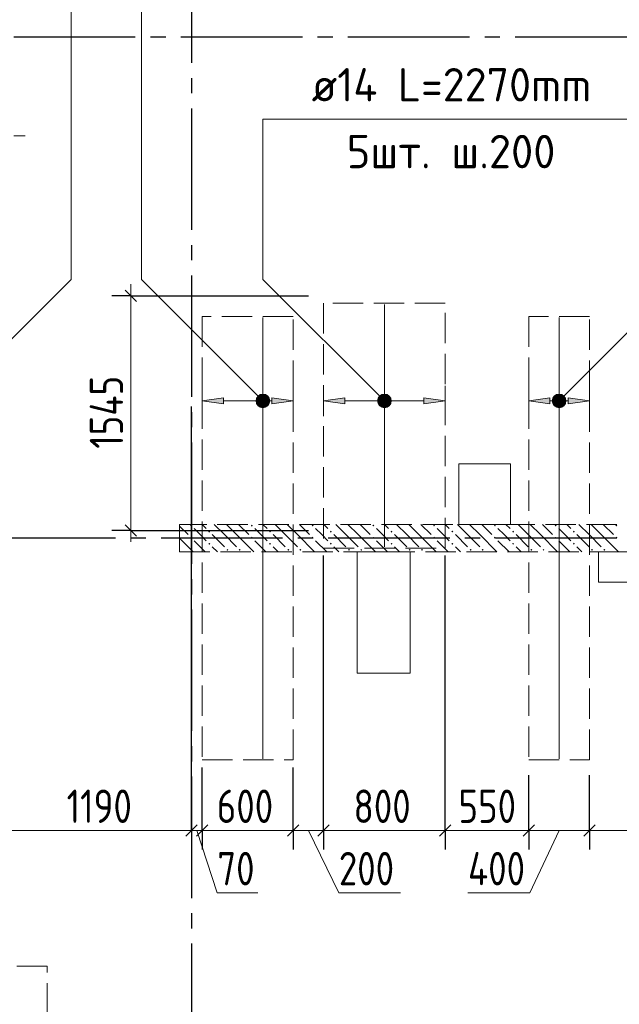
# Model space of a CAD drawing. Header units: millimetres. Extents: x 0 to 36258, y 0 to 42000.
# Tile 16 of 19: x 15193 to 19140, y 28400 to 34885. Entities that reach past the tile are written whole.
import ezdxf

# ---------------------------------------------------------------- set-up
doc = ezdxf.new("R2010")
doc.units = ezdxf.units.MM
doc.linetypes.add('______2', pattern=[270, 200, -70])
doc.linetypes.add('______5', pattern=[1100, 800, -100, 100, -100])
for name, color, linetype, lineweight in [('Standard', 7, 'Continuous', 25), ('ДОП Верх по Х', 7, 'Continuous', 25), ('Оси', 40, '______5', 18), ('Позиционная метка номер позиции', 7, 'Continuous', 13), ('Примечания', 7, 'Continuous', 25)]:
    doc.layers.add(name, color=color, linetype=linetype, lineweight=lineweight)
doc.layers.add('ЖБ Перекрытие верхний уровень', color=7, linetype='Continuous', lineweight=25, true_color=0xe0e0ff)
doc.layers.add('ЖБ Стена верхний уровень', color=7, linetype='Continuous', lineweight=25, true_color=0x006e00)
doc.styles.add('GOST 2.304-81', font='txt')
doc.styles.add('ISOCPEUR', font='txt')

msp = doc.modelspace()

# ---------------------------------------------------------------- hatches: boundary and pattern name
at = {"layer": 'ДОП Верх по Х', "linetype": 'Continuous', "lineweight": 13, "transparency": 33554687}
for points in [[(16533.7, 32354.1), (16393.7, 32374.1), (16533.7, 32394.1)], [(17333.7, 32354.1), (17193.7, 32374.1), (17333.7, 32394.1)], [(18683.7, 32354.1), (18543.7, 32374.1), (18683.7, 32394.1)]]:
    msp.add_hatch(color=7, dxfattribs=at).paths.add_polyline_path(points, flags=16)
for points in [[(16761.4, 32355.3), (16761.4, 32392.8), (16756.2, 32374.1)], [(16761.4, 32392.8), (16774.9, 32341.8), (16774.9, 32406.3)], [(16761.4, 32392.8), (16761.4, 32355.3), (16774.9, 32341.8)], [(16774.9, 32406.3), (16793.7, 32336.6), (16793.7, 32411.6)], [(16774.9, 32406.3), (16774.9, 32341.8), (16793.7, 32336.6)], [(16793.7, 32411.6), (16793.7, 32336.6), (16812.4, 32341.8)], [(16793.7, 32411.6), (16812.4, 32341.8), (16812.4, 32406.3)], [(16812.4, 32406.3), (16812.4, 32341.8), (16825.9, 32355.3)], [(16812.4, 32406.3), (16825.9, 32355.3), (16825.9, 32392.8)], [(16825.9, 32392.8), (16825.9, 32355.3), (16831.2, 32374.1)], [(16853.7, 32354.1), (16993.7, 32374.1), (16853.7, 32394.1)], [(17561.4, 32355.3), (17561.4, 32392.8), (17556.2, 32374.1)], [(17561.4, 32392.8), (17574.9, 32341.8), (17574.9, 32406.3)], [(17561.4, 32392.8), (17561.4, 32355.3), (17574.9, 32341.8)], [(17574.9, 32406.3), (17593.7, 32336.6), (17593.7, 32411.6)], [(17574.9, 32406.3), (17574.9, 32341.8), (17593.7, 32336.6)], [(17593.7, 32411.6), (17593.7, 32336.6), (17612.4, 32341.8)], [(17593.7, 32411.6), (17612.4, 32341.8), (17612.4, 32406.3)], [(17612.4, 32406.3), (17612.4, 32341.8), (17625.9, 32355.3)], [(17612.4, 32406.3), (17625.9, 32355.3), (17625.9, 32392.8)], [(17625.9, 32392.8), (17625.9, 32355.3), (17631.2, 32374.1)], [(17853.7, 32354.1), (17993.7, 32374.1), (17853.7, 32394.1)], [(18711.4, 32355.3), (18711.4, 32392.8), (18706.2, 32374.1)], [(18711.4, 32392.8), (18724.9, 32341.8), (18724.9, 32406.3)], [(18711.4, 32392.8), (18711.4, 32355.3), (18724.9, 32341.8)], [(18724.9, 32406.3), (18743.7, 32336.6), (18743.7, 32411.6)], [(18724.9, 32406.3), (18724.9, 32341.8), (18743.7, 32336.6)], [(18743.7, 32411.6), (18743.7, 32336.6), (18762.4, 32341.8)], [(18743.7, 32411.6), (18762.4, 32341.8), (18762.4, 32406.3)], [(18762.4, 32406.3), (18762.4, 32341.8), (18775.9, 32355.3)], [(18762.4, 32406.3), (18775.9, 32355.3), (18775.9, 32392.8)], [(18775.9, 32392.8), (18775.9, 32355.3), (18781.2, 32374.1)], [(18803.7, 32354.1), (18943.7, 32374.1), (18803.7, 32394.1)]]:
    msp.add_hatch(color=7, dxfattribs=at).paths.add_polyline_path(points)
at = {"layer": 'ЖБ Стена верхний уровень', "linetype": 'Continuous', "lineweight": 18, "transparency": 33554687}
for points in [[(16314.5, 31553.1), (16321, 31559.6), (16327.5, 31553.1), (16321, 31546.6)], [(16434.5, 31513.1), (16440.9, 31519.6), (16447.4, 31513.1), (16440.9, 31506.6)], [(16714.5, 31553.1), (16721, 31559.6), (16727.5, 31553.1), (16721, 31546.6)], [(16834.5, 31513.1), (16840.9, 31519.6), (16847.4, 31513.1), (16840.9, 31506.6)], [(17114.5, 31553.1), (17121, 31559.6), (17127.5, 31553.1), (17121, 31546.6)], [(17234.5, 31513.1), (17240.9, 31519.6), (17247.4, 31513.1), (17240.9, 31506.6)], [(17514.5, 31553.1), (17521, 31559.6), (17527.5, 31553.1), (17521, 31546.6)], [(17634.5, 31513.1), (17640.9, 31519.6), (17647.4, 31513.1), (17640.9, 31506.6)], [(17914.5, 31553.1), (17921, 31559.6), (17927.5, 31553.1), (17921, 31546.6)], [(18034.5, 31513.1), (18040.9, 31519.6), (18047.4, 31513.1), (18040.9, 31506.6)], [(18314.5, 31553.1), (18321, 31559.6), (18327.5, 31553.1), (18321, 31546.6)], [(18434.5, 31513.1), (18440.9, 31519.6), (18447.4, 31513.1), (18440.9, 31506.6)], [(18714.5, 31553.1), (18721, 31559.6), (18727.4, 31553.1), (18721, 31546.6)], [(18834.5, 31513.1), (18840.9, 31519.6), (18847.4, 31513.1), (18840.9, 31506.6)], [(19114.5, 31553.1), (19121, 31559.6), (19127.4, 31553.1), (19121, 31546.6)], [(16314.5, 31473.1), (16321, 31479.6), (16327.5, 31473.1), (16321, 31466.6)], [(16714.5, 31473.1), (16721, 31479.6), (16727.5, 31473.1), (16721, 31466.6)], [(17114.5, 31473.1), (17121, 31479.6), (17127.5, 31473.1), (17121, 31466.6)], [(17514.5, 31473.1), (17521, 31479.6), (17527.5, 31473.1), (17521, 31466.6)], [(17914.5, 31473.1), (17921, 31479.6), (17927.5, 31473.1), (17921, 31466.6)], [(18314.5, 31473.1), (18321, 31479.6), (18327.5, 31473.1), (18321, 31466.6)], [(18714.5, 31473.1), (18721, 31479.6), (18727.4, 31473.1), (18721, 31466.6)], [(19114.5, 31473.1), (19121, 31479.6), (19127.4, 31473.1), (19121, 31466.6)], [(16244, 31396.6), (16247.4, 31393.1), (16244, 31389.7)], [(16434.5, 31433.1), (16440.9, 31439.6), (16447.4, 31433.1), (16440.9, 31426.6)], [(16554.4, 31393.1), (16560.9, 31399.6), (16567.4, 31393.1), (16560.9, 31386.6)], [(16634.5, 31393.1), (16640.9, 31399.6), (16647.4, 31393.1), (16640.9, 31386.6)], [(16834.5, 31433.1), (16840.9, 31439.6), (16847.4, 31433.1), (16840.9, 31426.6)], [(16954.4, 31393.1), (16960.9, 31399.6), (16967.4, 31393.1), (16960.9, 31386.6)], [(17034.5, 31393.1), (17040.9, 31399.6), (17047.4, 31393.1), (17040.9, 31386.6)], [(17234.5, 31433.1), (17240.9, 31439.6), (17247.4, 31433.1), (17240.9, 31426.6)], [(17354.4, 31393.1), (17360.9, 31399.6), (17367.4, 31393.1), (17360.9, 31386.6)], [(17434.5, 31393.1), (17440.9, 31399.6), (17447.4, 31393.1), (17440.9, 31386.6)], [(17634.5, 31433.1), (17640.9, 31439.6), (17647.4, 31433.1), (17640.9, 31426.6)], [(17754.4, 31393.1), (17760.9, 31399.6), (17767.4, 31393.1), (17760.9, 31386.6)], [(17834.5, 31393.1), (17840.9, 31399.6), (17847.4, 31393.1), (17840.9, 31386.6)], [(18034.5, 31433.1), (18040.9, 31439.6), (18047.4, 31433.1), (18040.9, 31426.6)], [(18154.4, 31393.1), (18160.9, 31399.6), (18167.4, 31393.1), (18160.9, 31386.6)], [(18234.5, 31393.1), (18240.9, 31399.6), (18247.4, 31393.1), (18240.9, 31386.6)], [(18434.5, 31433.1), (18440.9, 31439.6), (18447.4, 31433.1), (18440.9, 31426.6)], [(18554.4, 31393.1), (18560.9, 31399.6), (18567.4, 31393.1), (18560.9, 31386.6)], [(18634.5, 31393.1), (18640.9, 31399.6), (18647.4, 31393.1), (18640.9, 31386.6)], [(18834.5, 31433.1), (18840.9, 31439.6), (18847.4, 31433.1), (18840.9, 31426.6)], [(18954.4, 31393.1), (18960.9, 31399.6), (18967.4, 31393.1), (18960.9, 31386.6)], [(19034.5, 31393.1), (19040.9, 31399.6), (19047.4, 31393.1), (19040.9, 31386.6)]]:
    msp.add_hatch(color=7, dxfattribs=at).paths.add_polyline_path(points, flags=16)
at = {"layer": 'Позиционная метка номер позиции', "linetype": 'Continuous', "lineweight": 13, "transparency": 33554687}
for points in [[(16761.9, 32342.3), (16805.1, 32417.3), (16750.4, 32362.6)], [(16750.4, 32362.6), (16805.1, 32417.3), (16782.2, 32417.3)], [(16750.4, 32362.6), (16782.2, 32417.3), (16750.4, 32385.5)], [(16750.4, 32385.5), (16782.2, 32417.3), (16761.9, 32405.9)], [(16761.9, 32342.3), (16825.5, 32405.9), (16805.1, 32417.3)], [(16782.2, 32330.8), (16825.5, 32405.9), (16761.9, 32342.3)], [(16782.2, 32330.8), (16837, 32385.5), (16825.5, 32405.9)], [(16805.1, 32330.8), (16837, 32385.5), (16782.2, 32330.8)], [(16805.1, 32330.8), (16837, 32362.6), (16837, 32385.5)], [(16837, 32362.6), (16805.1, 32330.8), (16825.5, 32342.3)], [(17561.9, 32342.3), (17605.1, 32417.3), (17550.4, 32362.6)], [(17550.4, 32362.6), (17605.1, 32417.3), (17582.2, 32417.3)], [(17550.4, 32362.6), (17582.2, 32417.3), (17550.4, 32385.5)], [(17550.4, 32385.5), (17582.2, 32417.3), (17561.9, 32405.9)], [(17561.9, 32342.3), (17625.5, 32405.9), (17605.1, 32417.3)], [(17582.2, 32330.8), (17625.5, 32405.9), (17561.9, 32342.3)], [(17582.2, 32330.8), (17637, 32385.5), (17625.5, 32405.9)], [(17605.1, 32330.8), (17637, 32385.5), (17582.2, 32330.8)], [(17605.1, 32330.8), (17637, 32362.6), (17637, 32385.5)], [(17637, 32362.6), (17605.1, 32330.8), (17625.5, 32342.3)], [(18700.4, 32385.5), (18775.5, 32342.3), (18711.9, 32405.9)], [(18700.4, 32362.6), (18755.1, 32330.8), (18700.4, 32385.5)], [(18700.4, 32385.5), (18755.1, 32330.8), (18775.5, 32342.3)], [(18732.2, 32330.8), (18700.4, 32362.6), (18711.9, 32342.3)], [(18700.4, 32362.6), (18732.2, 32330.8), (18755.1, 32330.8)], [(18711.9, 32405.9), (18787, 32362.6), (18732.2, 32417.3)], [(18711.9, 32405.9), (18775.5, 32342.3), (18787, 32362.6)], [(18732.2, 32417.3), (18787, 32362.6), (18787, 32385.5)], [(18732.2, 32417.3), (18787, 32385.5), (18755.1, 32417.3)], [(18755.1, 32417.3), (18787, 32385.5), (18775.5, 32405.9)]]:
    msp.add_hatch(color=7, dxfattribs=at).paths.add_polyline_path(points)

# ---------------------------------------------------------------- linework, layer by layer
at = {"layer": 'Standard', "color": 7, "linetype": 'Continuous', "lineweight": 13, "transparency": 33554687}
for p, q in [((15154, 34120), (15229, 34120)), ((15924, 33067), (15924, 33142)), ((15924, 31520), (15924, 31445)), ((16324, 29544.2), (15134, 29544.2)), ((16393.7, 29544.2), (16324, 29544.2)), ((16358.8, 29544.2), (16493.7, 29133.4)), ((16993.7, 29544.2), (16393.7, 29544.2)), ((17193.7, 29544.2), (16993.7, 29544.2)), ((17093.7, 29544.2), (17293.7, 29133.4)), ((17993.7, 29544.2), (17193.7, 29544.2)), ((18543.7, 29544.2), (17993.7, 29544.2)), ((18943.7, 29544.2), (18543.7, 29544.2)), ((18743.7, 29544.2), (18550.3, 29133.3)), ((19343.7, 29544.2), (18943.7, 29544.2)), ((16493.7, 29133.4), (16759.6, 29133.4)), ((17293.7, 29133.4), (17700.3, 29133.4)), ((18550.3, 29133.3), (18143.7, 29133.3))]:
    msp.add_line(p, q, dxfattribs=at)
at = {"layer": 'Standard', "color": 7, "linetype": 'Continuous', "lineweight": 25, "transparency": 33554687}
for p, q in [((15961.5, 33029.5), (15886.5, 33104.5)), ((15961.5, 31482.5), (15886.5, 31557.5)), ((16361.5, 29581.7), (16286.5, 29506.7)), ((16431.2, 29581.7), (16356.2, 29506.7)), ((17031.2, 29581.7), (16956.2, 29506.7)), ((17231.2, 29581.7), (17156.2, 29506.7)), ((18031.2, 29581.7), (17956.2, 29506.7)), ((18581.2, 29581.7), (18506.2, 29506.7)), ((18981.2, 29581.7), (18906.2, 29506.7))]:
    msp.add_line(p, q, dxfattribs=at)
at = {"layer": 'Standard', "color": 251, "linetype": 'Continuous', "lineweight": -3, "true_color": 0x656565, "transparency": 33554687}
for p, q in [((15924, 33067), (15799, 33067)), ((15924, 33067), (16049, 33067)), ((15924, 33067), (17093.7, 33067)), ((15924, 31520), (15799, 31520)), ((15924, 31520), (16049, 31520)), ((15924, 31520), (17093.7, 31520)), ((16324, 29544.2), (16324, 29669.2)), ((16393.7, 29544.2), (16393.7, 29669.2)), ((16993.7, 29544.2), (16993.7, 29669.2)), ((17193.7, 29544.2), (17193.7, 29669.2)), ((17993.7, 29544.2), (17993.7, 29669.2)), ((18543.7, 29544.2), (18543.7, 29669.2)), ((18943.7, 29544.2), (18943.7, 29669.2)), ((16324, 29544.2), (16324, 29419.2)), ((16393.7, 29544.2), (16393.7, 29419.2)), ((16993.7, 29544.2), (16993.7, 29419.2)), ((17193.7, 29544.2), (17193.7, 29419.2)), ((17993.7, 29544.2), (17993.7, 29419.2)), ((18543.7, 29544.2), (18543.7, 29419.2)), ((18943.7, 29544.2), (18943.7, 29419.2))]:
    msp.add_line(p, q, dxfattribs=at)
at = {"layer": 'Standard', "color": 7, "linetype": 'Continuous', "lineweight": 13, "transparency": 33554687}
msp.add_lwpolyline([(15924, 31520), (15924, 31977.4), (15924, 31977.4), (15924, 33067)], dxfattribs=at)
at = {"layer": 'Standard', "color": 251, "linetype": 'Continuous', "lineweight": -3, "true_color": 0x656565, "transparency": 33554687}
for points in [[(16324, 29544.2), (16324, 29561.2), (16324, 29561.2), (16324, 29561.2), (16324, 29561.2), (16324, 29561.2), (16324, 29561.2), (16324, 32338.1)], [(17193.7, 29544.2), (17193.7, 29561.2), (17193.7, 29561.2), (17193.7, 29561.2), (17193.7, 29561.2), (17193.7, 29561.2), (17193.7, 29561.2), (17193.7, 29561.2), (17193.7, 29561.2), (17193.7, 31355)], [(17993.7, 29544.2), (17993.7, 29561.2), (17993.7, 29561.2), (17993.7, 29561.2), (17993.7, 29561.2), (17993.7, 29561.2), (17993.7, 29561.2), (17993.7, 29561.2), (17993.7, 29561.2), (17993.7, 29561.2), (17993.7, 29561.2), (17993.7, 31355)], [(16393.7, 29544.2), (16393.7, 29561.2), (16393.7, 29561.2), (16393.7, 29561.2), (16393.7, 29561.2), (16393.7, 29561.2), (16393.7, 29561.2), (16393.7, 29960)], [(16993.7, 29544.2), (16993.7, 29561.2), (16993.7, 29561.2), (16993.7, 29561.2), (16993.7, 29561.2), (16993.7, 29561.2), (16993.7, 29561.2), (16993.7, 29561.2), (16993.7, 29561.2), (16993.7, 29960)], [(18543.7, 29544.2), (18543.7, 29561.2), (18543.7, 29561.2), (18543.7, 29561.2), (18543.7, 29561.2), (18543.7, 29561.2), (18543.7, 29561.2), (18543.7, 29561.2), (18543.7, 29561.2), (18543.7, 29561.2), (18543.7, 29561.2), (18543.7, 29561.2), (18543.7, 29561.2), (18543.7, 29910)], [(18943.7, 29544.2), (18943.7, 29561.2), (18943.7, 29561.2), (18943.7, 29561.2), (18943.7, 29561.2), (18943.7, 29561.2), (18943.7, 29561.2), (18943.7, 29561.2), (18943.7, 29561.2), (18943.7, 29561.2), (18943.7, 29561.2), (18943.7, 29561.2), (18943.7, 29561.2), (18943.7, 29910)]]:
    msp.add_lwpolyline(points, dxfattribs=at)
at = {"layer": 'ДОП Верх по Х', "color": 7, "linetype": 'Continuous', "lineweight": 13, "transparency": 33554687}
msp.add_line((17094.6, 34229.1), (19202.6, 34229.1), dxfattribs=at)
at = {"layer": 'ДОП Верх по Х', "color": 7, "linetype": 'Continuous', "lineweight": 18, "transparency": 33554687}
for p, q in [((17593.7, 31412), (17593.7, 33010)), ((16793.7, 32923), (16793.7, 30017)), ((18743.7, 32923), (18743.7, 30017))]:
    msp.add_line(p, q, dxfattribs=at)
at = {"layer": 'ДОП Верх по Х', "color": 251, "linetype": 'Continuous', "lineweight": 13, "true_color": 0x494949, "transparency": 33554687}
for p, q in [((16393.7, 32374.1), (16393.7, 32474.1)), ((16993.7, 32374.1), (16993.7, 32474.1)), ((17193.7, 32374.1), (17193.7, 32474.1)), ((17993.7, 32374.1), (17993.7, 32474.1)), ((18543.7, 32374.1), (18543.7, 32474.1)), ((18943.7, 32374.1), (18943.7, 32474.1)), ((16393.7, 32374.1), (16533.7, 32394.1)), ((16533.7, 32354.1), (16393.7, 32374.1)), ((16393.7, 32374.1), (16393.7, 32274.1)), ((16393.7, 32374.1), (16393.7, 32374.1)), ((16533.7, 32394.1), (16533.7, 32354.1)), ((16533.7, 32374.1), (16763.7, 32374.1)), ((16793.7, 32411.6), (16793.7, 32411.6)), ((16823.7, 32374.1), (16853.7, 32374.1)), ((16993.7, 32374.1), (16853.7, 32394.1)), ((16853.7, 32394.1), (16853.7, 32354.1)), ((16853.7, 32354.1), (16993.7, 32374.1)), ((16993.7, 32374.1), (16993.7, 32274.1)), ((16993.7, 32374.1), (16993.7, 32374.1)), ((17193.7, 32374.1), (17333.7, 32394.1)), ((17333.7, 32354.1), (17193.7, 32374.1)), ((17193.7, 32374.1), (17193.7, 32274.1)), ((17193.7, 32374.1), (17193.7, 32374.1)), ((17333.7, 32394.1), (17333.7, 32354.1)), ((17333.7, 32374.1), (17563.7, 32374.1)), ((17593.7, 32411.6), (17593.7, 32411.6)), ((17623.7, 32374.1), (17853.7, 32374.1)), ((17993.7, 32374.1), (17853.7, 32394.1)), ((17853.7, 32394.1), (17853.7, 32354.1)), ((17853.7, 32354.1), (17993.7, 32374.1)), ((17993.7, 32374.1), (17993.7, 32274.1)), ((17993.7, 32374.1), (17993.7, 32374.1)), ((18543.7, 32374.1), (18683.7, 32394.1)), ((18683.7, 32354.1), (18543.7, 32374.1)), ((18543.7, 32374.1), (18543.7, 32274.1)), ((18543.7, 32374.1), (18543.7, 32374.1)), ((18683.7, 32394.1), (18683.7, 32354.1)), ((18683.7, 32374.1), (18713.7, 32374.1)), ((18743.7, 32411.6), (18743.7, 32411.6)), ((18773.7, 32374.1), (18803.7, 32374.1)), ((18943.7, 32374.1), (18803.7, 32394.1)), ((18803.7, 32394.1), (18803.7, 32354.1)), ((18803.7, 32354.1), (18943.7, 32374.1)), ((18943.7, 32374.1), (18943.7, 32274.1)), ((18943.7, 32374.1), (18943.7, 32374.1)), ((16793.7, 32336.6), (16793.7, 32336.6)), ((17593.7, 32336.6), (17593.7, 32336.6)), ((18743.7, 32336.6), (18743.7, 32336.6))]:
    msp.add_line(p, q, dxfattribs=at)
for centre in [(16793.7, 32374.1), (17593.7, 32374.1), (18743.7, 32374.1)]:
    msp.add_circle(centre, 37.5, dxfattribs=at)
at = {"layer": 'ЖБ Перекрытие верхний уровень', "color": 7, "linetype": 'Continuous', "lineweight": 18, "transparency": 33554687}
for p, q in [((18424, 31960), (18084, 31960)), ((18084, 31960), (18084, 31560)), ((18424, 31560), (18424, 31960)), ((18084, 31560), (18424, 31560)), ((17764, 31380), (17414, 31380)), ((17414, 31380), (17414, 30580)), ((17764, 30580), (17764, 31380)), ((19304, 31380), (19004, 31380)), ((19004, 31380), (19004, 31180)), ((19004, 31180), (19304, 31180)), ((17414, 30580), (17764, 30580))]:
    msp.add_line(p, q, dxfattribs=at)
at = {"layer": 'ЖБ Стена верхний уровень', "color": 251, "linetype": '______2', "lineweight": 13, "true_color": 0x656565, "transparency": 33554687}
for p, q in [((21824, 31560), (16244, 31560)), ((16244, 31560), (16244, 31380)), ((16244, 31380), (21824, 31380))]:
    msp.add_line(p, q, dxfattribs=at)
at = {"layer": 'ЖБ Стена верхний уровень', "color": 9, "linetype": 'Continuous', "lineweight": 18, "true_color": 0xc7c7c7, "transparency": 33554687}
for p, q in [((16244, 31550.1), (16301, 31493.1)), ((16381, 31493.1), (16340.9, 31533.1)), ((16394.1, 31560), (16421, 31533.1)), ((16540.9, 31493.1), (16474.1, 31560)), ((16554.1, 31560), (16621, 31493.1)), ((16634.1, 31560), (16701, 31493.1)), ((16781, 31493.1), (16740.9, 31533.1)), ((16794.1, 31560), (16821, 31533.1)), ((16940.9, 31493.1), (16874.1, 31560)), ((16954.1, 31560), (17021, 31493.1)), ((17034.1, 31560), (17101, 31493.1)), ((17181, 31493.1), (17140.9, 31533.1)), ((17194.1, 31560), (17221, 31533.1)), ((17340.9, 31493.1), (17274.1, 31560)), ((17354.1, 31560), (17421, 31493.1)), ((17434.1, 31560), (17501, 31493.1)), ((17581, 31493.1), (17540.9, 31533.1)), ((17594.1, 31560), (17621, 31533.1)), ((17740.9, 31493.1), (17674.1, 31560)), ((17754.1, 31560), (17821, 31493.1)), ((17834.1, 31560), (17901, 31493.1)), ((17981, 31493.1), (17940.9, 31533.1)), ((17994.1, 31560), (18021, 31533.1)), ((18140.9, 31493.1), (18074.1, 31560)), ((18154.1, 31560), (18221, 31493.1)), ((18234.1, 31560), (18301, 31493.1)), ((18381, 31493.1), (18340.9, 31533.1)), ((18394.1, 31560), (18421, 31533.1)), ((18540.9, 31493.1), (18474.1, 31560)), ((18554.1, 31560), (18621, 31493.1)), ((18634.1, 31560), (18701, 31493.1)), ((18781, 31493.1), (18740.9, 31533.1)), ((18794.1, 31560), (18821, 31533.1)), ((18940.9, 31493.1), (18874.1, 31560)), ((18954.1, 31560), (19021, 31493.1)), ((19034.1, 31560), (19101, 31493.1)), ((16244, 31470.1), (16334.1, 31380)), ((16340.9, 31453.1), (16414.1, 31380)), ((16421, 31453.1), (16381, 31493.1)), ((16460.9, 31493.1), (16540.9, 31413.1)), ((16540.9, 31493.1), (16621, 31413.1)), ((16621, 31493.1), (16734.1, 31380)), ((16740.9, 31453.1), (16814.1, 31380)), ((16821, 31453.1), (16781, 31493.1)), ((16860.9, 31493.1), (16940.9, 31413.1)), ((16940.9, 31493.1), (17021, 31413.1)), ((17021, 31493.1), (17134.1, 31380)), ((17140.9, 31453.1), (17214.1, 31380)), ((17221, 31453.1), (17181, 31493.1)), ((17260.9, 31493.1), (17340.9, 31413.1)), ((17340.9, 31493.1), (17421, 31413.1)), ((17421, 31493.1), (17534.1, 31380)), ((17540.9, 31453.1), (17614.1, 31380)), ((17621, 31453.1), (17581, 31493.1)), ((17660.9, 31493.1), (17740.9, 31413.1)), ((17740.9, 31493.1), (17821, 31413.1)), ((17821, 31493.1), (17934.1, 31380)), ((17940.9, 31453.1), (18014.1, 31380)), ((18021, 31453.1), (17981, 31493.1)), ((18060.9, 31493.1), (18140.9, 31413.1)), ((18140.9, 31493.1), (18221, 31413.1)), ((18221, 31493.1), (18334.1, 31380)), ((18340.9, 31453.1), (18414.1, 31380)), ((18421, 31453.1), (18381, 31493.1)), ((18460.9, 31493.1), (18540.9, 31413.1)), ((18540.9, 31493.1), (18621, 31413.1)), ((18621, 31493.1), (18734.1, 31380)), ((18740.9, 31453.1), (18814.1, 31380)), ((18821, 31453.1), (18781, 31493.1)), ((18860.9, 31493.1), (18940.9, 31413.1)), ((18940.9, 31493.1), (19021, 31413.1)), ((19021, 31493.1), (19134.1, 31380)), ((16460.9, 31413.1), (16494.1, 31380)), ((16860.9, 31413.1), (16894.1, 31380)), ((17260.9, 31413.1), (17294.1, 31380)), ((17660.9, 31413.1), (17694.1, 31380)), ((18060.9, 31413.1), (18094.1, 31380)), ((18460.9, 31413.1), (18494.1, 31380)), ((18860.9, 31413.1), (18894.1, 31380))]:
    msp.add_line(p, q, dxfattribs=at)
at = {"layer": 'Оси', "color": 8, "linetype": '______5', "lineweight": -3, "transparency": 33554687}
for p, q in [((16324, 38700), (16324, 14930)), ((22554, 34770), (3600, 34770)), ((26824, 31470), (3600, 31470))]:
    msp.add_line(p, q, dxfattribs=at)
at = {"layer": 'Позиционная метка номер позиции', "color": 7, "linetype": 'Continuous', "lineweight": 13, "transparency": 33554687}
for p, q in [((16761.9, 32405.9), (16761.9, 32405.9)), ((16825.5, 32405.9), (16825.5, 32405.9)), ((17561.9, 32405.9), (17561.9, 32405.9)), ((17625.5, 32405.9), (17625.5, 32405.9)), ((18711.9, 32405.9), (18711.9, 32405.9)), ((18775.5, 32405.9), (18775.5, 32405.9)), ((16761.9, 32342.3), (16761.9, 32342.3)), ((16825.5, 32342.3), (16825.5, 32342.3)), ((17561.9, 32342.3), (17561.9, 32342.3)), ((17625.5, 32342.3), (17625.5, 32342.3)), ((18711.9, 32342.3), (18711.9, 32342.3)), ((18775.5, 32342.3), (18775.5, 32342.3))]:
    msp.add_line(p, q, dxfattribs=at)
for points in [[(14734, 32374.1), (15533, 33173.1), (15533, 36229.1), (18033, 36229.1)], [(16793.7, 32374.1), (15994.6, 33173.1), (15994.6, 35229.1), (18494.6, 35229.1)], [(17593.7, 32374.1), (16794.6, 33173.1), (16794.6, 34229.1), (19294.6, 34229.1)], [(18743.7, 32374.1), (19243.7, 32874.1), (25254, 32874.1)]]:
    msp.add_lwpolyline(points, dxfattribs=at)
for centre in [(16793.7, 32374.1), (17593.7, 32374.1), (18743.7, 32374.1)]:
    msp.add_circle(centre, 45, dxfattribs=at)
at = {"layer": 'Примечания', "color": 7, "linetype": '______2', "lineweight": 18, "transparency": 33554687}
for p, q in [((17993.7, 33017), (17193.7, 33017)), ((17193.7, 33017), (17193.7, 31405)), ((17993.7, 31405), (17993.7, 33017)), ((16993.7, 32930), (16393.7, 32930)), ((16393.7, 32930), (16393.7, 30010)), ((16993.7, 30010), (16993.7, 32930)), ((18943.7, 32930), (18543.7, 32930)), ((18543.7, 32930), (18543.7, 30010)), ((18943.7, 30010), (18943.7, 32930)), ((17193.7, 31405), (17993.7, 31405)), ((16393.7, 30010), (16993.7, 30010)), ((18543.7, 30010), (18943.7, 30010)), ((15374, 28650), (12274, 28650)), ((15374, 26450), (15374, 28650))]:
    msp.add_line(p, q, dxfattribs=at)

# ---------------------------------------------------------------- texts
at = {"layer": 'Standard', "color": 7, "linetype": 'Continuous', "lineweight": 25, "transparency": 33554687, "insert": (15874, 32059), "char_height": 220, "width": 594.589, "attachment_point": 7, "rotation": 90, "style": 'GOST 2.304-81'}
msp.add_mtext('1545', dxfattribs=at)
at = {"layer": 'Standard', "color": 7, "linetype": 'Continuous', "lineweight": 25, "transparency": 33554687, "char_height": 220, "attachment_point": 7, "style": 'GOST 2.304-81'}
for s, insert, width in [('1190', (15502.2, 29594.3), 578.854), ('600', (16490.4, 29594.2), 531.967), ('800', (17390.4, 29594.2), 531.967), ('550', (18081, 29594.2), 500.826), ('70', (16493.7, 29183.4), 391.311), ('200', (17293.7, 29183.4), 531.967), ('400', (18143.7, 29183.4), 531.979)]:
    msp.add_mtext(s, dxfattribs=dict(at, insert=insert, width=width))
at = {"layer": 'ДОП Верх по Х', "color": 7, "linetype": 'Continuous', "lineweight": 13, "transparency": 33554687, "char_height": 220, "attachment_point": 7, "style": 'ISOCPEUR'}
for s, insert, width in [('\\W0.96;ø14 L=2270mm ', (17114.6, 34346.4), 2172.605), ('\\W0.97;5шт. ш.200 ', (17345.6, 33906.4), 1712.324)]:
    msp.add_mtext(s, dxfattribs=dict(at, insert=insert, width=width))

doc.saveas('drawing.dxf')
